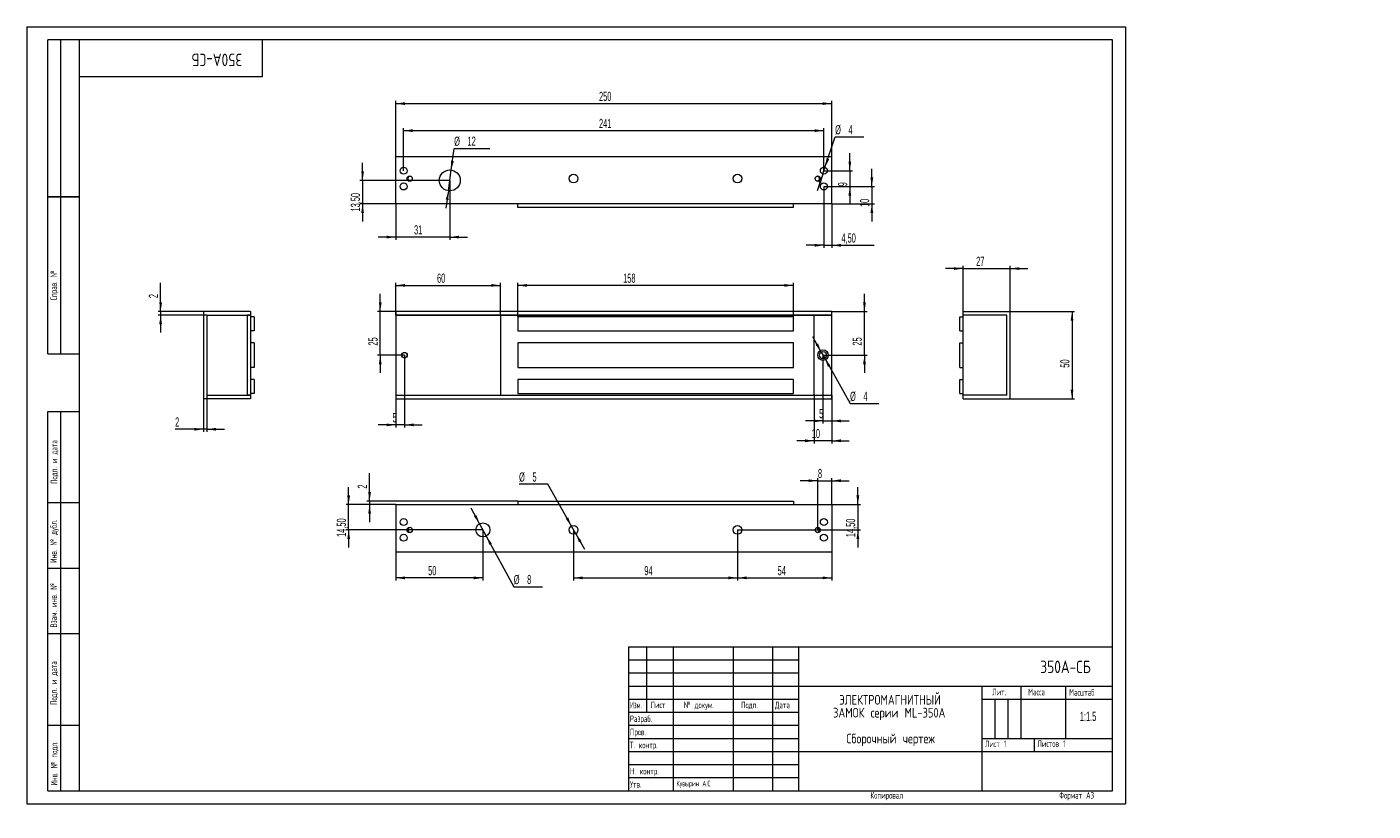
# Model space of a CAD drawing. Header units: millimetres. Extents: x 0 to 515, y -3 to 297.
import ezdxf

# ---------------------------------------------------------------- set-up
doc = ezdxf.new("R2010")
doc.units = ezdxf.units.MM
doc.layers.add('ОСЕВЫЕ', color=7, linetype='Continuous')
doc.styles.add('SLDTEXTSTYLE0', font='TXT', dxfattribs={"width": 0.605})
doc.styles.add('SLDTEXTSTYLE1', font='TXT', dxfattribs={"width": 0.605, "bigfont": 'bigfont'})
doc.styles.add('SLDTEXTSTYLE2', font='TXT', dxfattribs={"width": 0.55152, "bigfont": 'bigfont'})
doc.styles.add('SLDTEXTSTYLE3', font='TXT', dxfattribs={"width": 0.75, "bigfont": 'bigfont'})
doc.dimstyles.new('SLDDIMSTYLE0', dxfattribs={"dimtxt": 3.5, "dimasz": 3.5, "dimexe": 0, "dimexo": 0.0625, "dimgap": 0.875, "dimtad": 2, "dimlfac": 1.5, "dimrnd": 1e-09, "dimzin": 12, "dimdsep": 46, "dimtxsty": 'SLDTEXTSTYLE0', "dimsah": 1, "dimcen": 0.09, "dimadec": 0, "dimazin": 3, "dimtfac": 1, "dimtdec": 3, "dimtofl": 0, "dimtmove": 0, "dimatfit": 3, "dimfxl": 0, "dimfrac": 2, "dimtolj": 1, "dimtzin": 12, "dimarcsym": 0})
doc.dimstyles.new('SLDDIMSTYLE1', dxfattribs={"dimtxt": 3.5, "dimasz": 3.5, "dimexe": 0, "dimexo": 0.0625, "dimgap": 0.875, "dimtad": 2, "dimlfac": 1.5, "dimrnd": 1e-09, "dimzin": 12, "dimdsep": 46, "dimtxsty": 'SLDTEXTSTYLE0', "dimsah": 1, "dimcen": 0.09, "dimadec": 0, "dimazin": 3, "dimtfac": 1, "dimtdec": 3, "dimtmove": 0, "dimatfit": 0, "dimfxl": 0, "dimfrac": 2, "dimtolj": 1, "dimtzin": 12, "dimarcsym": 0})
doc.dimstyles.new('SLDDIMSTYLE2', dxfattribs={"dimtxt": 3.5, "dimasz": 3.5, "dimexe": 0, "dimexo": 0.0625, "dimgap": 0.875, "dimtad": 0, "dimtih": 1, "dimtoh": 1, "dimlfac": 1.5, "dimrnd": 1e-09, "dimzin": 12, "dimdsep": 46, "dimtxsty": 'SLDTEXTSTYLE0', "dimsah": 1, "dimcen": 0, "dimadec": 0, "dimazin": 3, "dimtfac": 1, "dimtdec": 3, "dimtmove": 0, "dimatfit": 3, "dimfxl": 0, "dimfrac": 2, "dimtolj": 1, "dimtzin": 12, "dimarcsym": 0})

# ---------------------------------------------------------------- blocks, each defined once
blk = doc.blocks.new('SW_NOTE_0')
at = {"color": 0, "linetype": 'Continuous', "lineweight": 0, "attachment_point": 2, "style": 'SLDTEXTSTYLE3'}
for s, insert, char_height in [('\\M+1845E\\M+1844C\\M+18445\\M+1844B\\M+18453\\M+18451\\M+1844F\\M+1844D\\M+18440\\M+18443\\M+1844E\\M+18449\\M+18453\\M+1844E\\M+1845C\\M+1844A', (25.87, 4.77), 3.70417), ('\\M+18448\\M+18440\\M+1844D\\M+1844F\\M+1844B \\M+18483\\M+18475\\M+18482\\M+18479\\M+18479 ML-350\\M+18440', (25.59, -0.16), 3.7042), ('\\M+18452\\M+18471\\M+18480\\M+18482\\M+18480\\M+18489\\M+1847E\\M+1848D\\M+1847A \\M+18489\\M+18475\\M+18482\\M+18484\\M+18475\\M+18477', (26.1, -10.04), 3.70417)]:
    blk.add_mtext(s, dxfattribs=dict(at, insert=insert, char_height=char_height))
blk = doc.blocks.new('_D')
at = {"color": 7, "linetype": 'Continuous', "lineweight": 0}
for p, q in [((140.99, 186.86), (140.99, 199.18)), ((140.99, 198.18), (180.99, 198.18)), ((180.99, 186.86), (180.99, 199.18))]:
    blk.add_line(p, q, dxfattribs=at)
for points in [[(140.99, 198.18), (144.49, 197.64), (144.49, 198.72)], [(180.99, 198.18), (177.49, 198.72), (177.49, 197.64)]]:
    blk.add_solid(points, dxfattribs=at)
at = {"color": 7, "linetype": 'Continuous', "lineweight": 0, "insert": (156.79, 202.69, -9.6), "char_height": 3.5, "attachment_point": 1, "style": 'SLDTEXTSTYLE0'}
blk.add_mtext('60', dxfattribs=at)
blk = doc.blocks.new('_D_1')
at = {"color": 7, "linetype": 'Continuous', "lineweight": 0}
for p, q in [((144.32, 171.5), (144.32, 143.85)), ((140.99, 156.17), (140.99, 143.85)), ((140.99, 144.85), (134.26, 144.85)), ((144.32, 144.85), (140.99, 144.85)), ((144.32, 144.85), (151.05, 144.85))]:
    blk.add_line(p, q, dxfattribs=at)
for points in [[(140.99, 144.85), (137.49, 145.39), (137.49, 144.31)], [(144.32, 144.85), (147.82, 144.31), (147.82, 145.39)]]:
    blk.add_solid(points, dxfattribs=at)
at = {"color": 7, "linetype": 'Continuous', "lineweight": 0, "insert": (139.76, 149.36, -9.6), "char_height": 3.5, "attachment_point": 1, "style": 'SLDTEXTSTYLE0'}
blk.add_mtext('5', dxfattribs=at)
blk = doc.blocks.new('_D_2')
at = {"color": 7, "linetype": 'Continuous', "lineweight": 0}
for p, q in [((135.07, 188.18), (135.07, 194.91)), ((140.98, 188.18), (134.07, 188.18)), ((135.07, 171.51), (135.07, 188.18)), ((144.31, 171.51), (134.07, 171.51)), ((135.07, 171.51), (135.07, 164.78))]:
    blk.add_line(p, q, dxfattribs=at)
for points in [[(135.07, 188.18), (135.6, 191.68), (134.53, 191.68)], [(135.07, 171.51), (134.53, 168.01), (135.6, 168.01)]]:
    blk.add_solid(points, dxfattribs=at)
at = {"color": 7, "linetype": 'Continuous', "lineweight": 0, "insert": (130.55, 175.16, -9.6), "char_height": 3.5, "attachment_point": 1, "rotation": 90, "style": 'SLDTEXTSTYLE0'}
blk.add_mtext('25', dxfattribs=at)
blk = doc.blocks.new('_D_3')
at = {"color": 7, "linetype": 'Continuous', "lineweight": 0}
for p, q in [((187.65, 186.19), (187.65, 199.18)), ((292.99, 198.18), (187.65, 198.18)), ((292.99, 186.19), (292.99, 199.18))]:
    blk.add_line(p, q, dxfattribs=at)
for points in [[(187.65, 198.18), (191.15, 197.64), (191.15, 198.72)], [(292.99, 198.18), (289.49, 198.72), (289.49, 197.64)]]:
    blk.add_solid(points, dxfattribs=at)
at = {"color": 7, "linetype": 'Continuous', "lineweight": 0, "insert": (227.93, 202.69, -9.6), "char_height": 3.5, "attachment_point": 1, "style": 'SLDTEXTSTYLE0'}
blk.add_mtext('158', dxfattribs=at)
blk = doc.blocks.new('_D_4')
at = {"color": 7, "linetype": 'Continuous', "lineweight": 0}
for p, q in [((300.99, 156.17), (300.99, 137.77)), ((307.65, 156.17), (307.65, 137.77)), ((300.99, 138.77), (294.26, 138.77)), ((307.65, 138.77), (300.99, 138.77)), ((307.65, 138.77), (314.38, 138.77))]:
    blk.add_line(p, q, dxfattribs=at)
for points in [[(300.99, 138.77), (297.49, 139.31), (297.49, 138.23)], [(307.65, 138.77), (311.15, 138.23), (311.15, 139.31)]]:
    blk.add_solid(points, dxfattribs=at)
at = {"color": 7, "linetype": 'Continuous', "lineweight": 0, "insert": (300.03, 143.28, -9.6), "char_height": 3.5, "attachment_point": 1, "style": 'SLDTEXTSTYLE0'}
blk.add_mtext('10', dxfattribs=at)
blk = doc.blocks.new('_D_5')
at = {"color": 7, "linetype": 'Continuous', "lineweight": 0}
for p, q in [((320.17, 188.18), (320.17, 194.91)), ((307.66, 188.18), (321.17, 188.18)), ((320.17, 171.51), (320.17, 188.18)), ((304.33, 171.51), (321.17, 171.51)), ((320.17, 171.51), (320.17, 164.78))]:
    blk.add_line(p, q, dxfattribs=at)
for points in [[(320.17, 188.18), (320.71, 191.68), (319.64, 191.68)], [(320.17, 171.51), (319.64, 168.01), (320.71, 168.01)]]:
    blk.add_solid(points, dxfattribs=at)
at = {"color": 7, "linetype": 'Continuous', "lineweight": 0, "insert": (315.66, 175.16, -9.6), "char_height": 3.5, "attachment_point": 1, "rotation": 90, "style": 'SLDTEXTSTYLE0'}
blk.add_mtext('25', dxfattribs=at)
blk = doc.blocks.new('_D_6')
at = {"color": 7, "linetype": 'Continuous', "lineweight": 0}
for p, q in [((304.32, 171.5), (304.32, 145.37)), ((307.65, 156.17), (307.65, 145.37)), ((304.32, 146.37), (297.59, 146.37)), ((304.32, 146.37), (307.65, 146.37)), ((307.65, 146.37), (314.38, 146.37))]:
    blk.add_line(p, q, dxfattribs=at)
for points in [[(304.32, 146.37), (300.82, 146.9), (300.82, 145.83)], [(307.65, 146.37), (311.15, 145.83), (311.15, 146.9)]]:
    blk.add_solid(points, dxfattribs=at)
at = {"color": 7, "linetype": 'Continuous', "lineweight": 0, "insert": (302.83, 150.88, -9.6), "char_height": 3.5, "attachment_point": 1, "style": 'SLDTEXTSTYLE0'}
blk.add_mtext('5', dxfattribs=at)
blk = doc.blocks.new('_D_7')
at = {"color": 7, "linetype": 'Continuous', "lineweight": 0}
for p, q in [((303.67, 172.68), (300.38, 178.55)), ((303.67, 172.68), (304.97, 170.35)), ((304.97, 170.35), (314.68, 153.02)), ((314.68, 153.02), (325.67, 153.02))]:
    blk.add_line(p, q, dxfattribs=at)
for points in [[(303.67, 172.68), (302.43, 175.99), (301.49, 175.47)], [(304.97, 170.35), (306.21, 167.03), (307.15, 167.56)]]:
    blk.add_solid(points, dxfattribs=at)
at = {"color": 7, "linetype": 'Continuous', "lineweight": 0, "char_height": 3.5, "attachment_point": 1, "style": 'SLDTEXTSTYLE0'}
for s, insert in [('%%c', (314.68, 157.53, -9.6)), ('4', (319.78, 157.54, -9.6))]:
    blk.add_mtext(s, dxfattribs=dict(at, insert=insert))
blk = doc.blocks.new('_D_8')
at = {"color": 7, "linetype": 'Continuous', "lineweight": 0}
for p, q in [((140.99, 247.35), (140.99, 268.68)), ((140.99, 267.68), (307.65, 267.68)), ((307.65, 247.35), (307.65, 268.68))]:
    blk.add_line(p, q, dxfattribs=at)
for points in [[(140.99, 267.68), (144.49, 267.14), (144.49, 268.22)], [(307.65, 267.68), (304.15, 268.22), (304.15, 267.14)]]:
    blk.add_solid(points, dxfattribs=at)
at = {"color": 7, "linetype": 'Continuous', "lineweight": 0, "insert": (218.71, 272.19, 0.07), "char_height": 3.5, "attachment_point": 1, "style": 'SLDTEXTSTYLE0'}
blk.add_mtext('250', dxfattribs=at)
blk = doc.blocks.new('_D_9')
at = {"color": 7, "linetype": 'Continuous', "lineweight": 0}
for p, q in [((161.65, 238.33), (161.65, 215.65)), ((140.99, 229.33), (140.99, 215.65)), ((140.99, 216.65), (134.26, 216.65)), ((161.65, 216.65), (140.99, 216.65)), ((161.65, 216.65), (168.38, 216.65))]:
    blk.add_line(p, q, dxfattribs=at)
for points in [[(140.99, 216.65), (137.49, 217.19), (137.49, 216.11)], [(161.65, 216.65), (165.15, 216.11), (165.15, 217.19)]]:
    blk.add_solid(points, dxfattribs=at)
at = {"color": 7, "linetype": 'Continuous', "lineweight": 0, "insert": (148.01, 221.16, 0.07), "char_height": 3.5, "attachment_point": 1, "style": 'SLDTEXTSTYLE0'}
blk.add_mtext('31', dxfattribs=at)
blk = doc.blocks.new('_D_10')
at = {"color": 7, "linetype": 'Continuous', "lineweight": 0}
for p, q in [((128.32, 238.34), (128.32, 245.07)), ((161.64, 238.34), (127.32, 238.34)), ((128.32, 238.34), (128.32, 229.34)), ((140.98, 229.34), (127.32, 229.34)), ((128.32, 229.34), (128.32, 222.61))]:
    blk.add_line(p, q, dxfattribs=at)
for points in [[(128.32, 238.34), (128.86, 241.84), (127.78, 241.84)], [(128.32, 229.34), (127.78, 225.84), (128.86, 225.84)]]:
    blk.add_solid(points, dxfattribs=at)
at = {"color": 7, "linetype": 'Continuous', "lineweight": 0, "insert": (123.81, 226.43, 0.07), "char_height": 3.5, "attachment_point": 1, "rotation": 90, "style": 'SLDTEXTSTYLE0'}
blk.add_mtext('13,50', dxfattribs=at)
blk = doc.blocks.new('_D_11')
at = {"color": 7, "linetype": 'Continuous', "lineweight": 0}
for p, q in [((323, 236), (323, 242.74)), ((304.66, 236), (324, 236)), ((323, 236), (323, 229.34)), ((307.66, 229.34), (324, 229.34)), ((323, 229.34), (323, 222.61))]:
    blk.add_line(p, q, dxfattribs=at)
for points in [[(323, 236), (323.54, 239.5), (322.46, 239.5)], [(323, 229.34), (322.46, 225.84), (323.54, 225.84)]]:
    blk.add_solid(points, dxfattribs=at)
at = {"color": 7, "linetype": 'Continuous', "lineweight": 0, "insert": (318.49, 228.15, 0.07), "char_height": 3.5, "attachment_point": 1, "rotation": 90, "style": 'SLDTEXTSTYLE0'}
blk.add_mtext('10', dxfattribs=at)
blk = doc.blocks.new('_D_12')
at = {"color": 7, "linetype": 'Continuous', "lineweight": 0}
for p, q in [((304.65, 235.99), (304.65, 212.51)), ((307.65, 229.33), (307.65, 212.51)), ((304.65, 213.51), (297.92, 213.51)), ((304.65, 213.51), (307.65, 213.51)), ((307.65, 213.51), (323.94, 213.51))]:
    blk.add_line(p, q, dxfattribs=at)
for points in [[(304.65, 213.51), (301.15, 214.05), (301.15, 212.97)], [(307.65, 213.51), (311.15, 212.97), (311.15, 214.05)]]:
    blk.add_solid(points, dxfattribs=at)
at = {"color": 7, "linetype": 'Continuous', "lineweight": 0, "insert": (311.37, 218.03, 0.07), "char_height": 3.5, "attachment_point": 1, "style": 'SLDTEXTSTYLE0'}
blk.add_mtext('4,50', dxfattribs=at)
blk = doc.blocks.new('_D_13')
at = {"color": 7, "linetype": 'Continuous', "lineweight": 0}
for p, q in [((314.59, 242), (314.59, 248.74)), ((304.66, 242), (315.59, 242)), ((314.59, 242), (314.59, 236)), ((304.66, 236), (315.59, 236)), ((314.59, 236), (314.59, 229.27))]:
    blk.add_line(p, q, dxfattribs=at)
for points in [[(314.59, 242), (315.12, 245.5), (314.05, 245.5)], [(314.59, 236), (314.05, 232.5), (315.12, 232.5)]]:
    blk.add_solid(points, dxfattribs=at)
at = {"color": 7, "linetype": 'Continuous', "lineweight": 0, "insert": (310.07, 236.06, 0.07), "char_height": 3.5, "attachment_point": 1, "rotation": 90, "style": 'SLDTEXTSTYLE0'}
blk.add_mtext('9', dxfattribs=at)
blk = doc.blocks.new('_D_14')
at = {"color": 7, "linetype": 'Continuous', "lineweight": 0}
for p, q in [((143.99, 242.01), (143.99, 258.34)), ((143.99, 257.34), (304.65, 257.34)), ((304.65, 242.01), (304.65, 258.34))]:
    blk.add_line(p, q, dxfattribs=at)
for points in [[(143.99, 257.34), (147.49, 256.8), (147.49, 257.88)], [(304.65, 257.34), (301.15, 257.88), (301.15, 256.8)]]:
    blk.add_solid(points, dxfattribs=at)
at = {"color": 7, "linetype": 'Continuous', "lineweight": 0, "insert": (218.71, 261.85, 0.07), "char_height": 3.5, "attachment_point": 1, "style": 'SLDTEXTSTYLE0'}
blk.add_mtext('241', dxfattribs=at)
blk = doc.blocks.new('_D_15')
at = {"color": 7, "linetype": 'Continuous', "lineweight": 0}
for p, q in [((162.19, 242.3), (163.32, 250.55)), ((163.32, 250.55), (176.98, 250.55)), ((161.11, 234.37), (162.19, 242.3)), ((161.11, 234.37), (160.2, 227.71))]:
    blk.add_line(p, q, dxfattribs=at)
for points in [[(162.19, 242.3), (163.2, 245.7), (162.13, 245.84)], [(161.11, 234.37), (160.11, 230.98), (161.17, 230.83)]]:
    blk.add_solid(points, dxfattribs=at)
at = {"color": 7, "linetype": 'Continuous', "lineweight": 0, "char_height": 3.5, "attachment_point": 1, "style": 'SLDTEXTSTYLE0'}
for s, insert in [('%%c', (163.32, 255.06, 0.07)), ('12', (168.42, 255.07, 0.07))]:
    blk.add_mtext(s, dxfattribs=dict(at, insert=insert))
blk = doc.blocks.new('_D_16')
at = {"color": 7, "linetype": 'Continuous', "lineweight": 0}
for p, q in [((305.08, 243.27), (308.97, 254.93)), ((308.97, 254.93), (319.96, 254.93)), ((304.23, 240.74), (305.08, 243.27)), ((304.23, 240.74), (302.1, 234.36))]:
    blk.add_line(p, q, dxfattribs=at)
for points in [[(305.08, 243.27), (306.7, 246.42), (305.67, 246.76)], [(304.23, 240.74), (302.61, 237.59), (303.63, 237.25)]]:
    blk.add_solid(points, dxfattribs=at)
at = {"color": 7, "linetype": 'Continuous', "lineweight": 0, "char_height": 3.5, "attachment_point": 1, "style": 'SLDTEXTSTYLE0'}
for s, insert in [('%%c', (308.97, 259.44, 0.07)), ('4', (314.08, 259.45, 0.07))]:
    blk.add_mtext(s, dxfattribs=dict(at, insert=insert))
blk = doc.blocks.new('_D_17')
at = {"color": 7, "linetype": 'Continuous', "lineweight": 0}
for p, q in [((317.65, 114.36), (317.65, 121.09)), ((307.66, 114.36), (318.65, 114.36)), ((317.65, 114.36), (317.65, 104.69)), ((271.66, 104.69), (318.65, 104.69)), ((317.65, 104.69), (317.65, 97.96))]:
    blk.add_line(p, q, dxfattribs=at)
for points in [[(317.65, 114.36), (318.19, 117.86), (317.11, 117.86)], [(317.65, 104.69), (317.11, 101.19), (318.19, 101.19)]]:
    blk.add_solid(points, dxfattribs=at)
at = {"color": 7, "linetype": 'Continuous', "lineweight": 0, "insert": (313.14, 101.94, 0.07), "char_height": 3.5, "attachment_point": 1, "rotation": 90, "style": 'SLDTEXTSTYLE0'}
blk.add_mtext('14,50', dxfattribs=at)
blk = doc.blocks.new('_D_18')
at = {"color": 7, "linetype": 'Continuous', "lineweight": 0}
for p, q in [((271.65, 104.68), (271.65, 85.36)), ((307.65, 96.35), (307.65, 85.36)), ((271.65, 86.36), (307.65, 86.36))]:
    blk.add_line(p, q, dxfattribs=at)
for points in [[(271.65, 86.36), (275.15, 85.82), (275.15, 86.9)], [(307.65, 86.36), (304.15, 86.9), (304.15, 85.82)]]:
    blk.add_solid(points, dxfattribs=at)
at = {"color": 7, "linetype": 'Continuous', "lineweight": 0, "insert": (286.98, 90.87, 0.07), "char_height": 3.5, "attachment_point": 1, "style": 'SLDTEXTSTYLE0'}
blk.add_mtext('54', dxfattribs=at)
blk = doc.blocks.new('_D_19')
at = {"color": 7, "linetype": 'Continuous', "lineweight": 0}
for p, q in [((208.99, 104.68), (208.99, 85.36)), ((271.65, 104.68), (271.65, 85.36)), ((208.99, 86.36), (271.65, 86.36))]:
    blk.add_line(p, q, dxfattribs=at)
for points in [[(208.99, 86.36), (212.49, 85.82), (212.49, 86.9)], [(271.65, 86.36), (268.15, 86.9), (268.15, 85.82)]]:
    blk.add_solid(points, dxfattribs=at)
at = {"color": 7, "linetype": 'Continuous', "lineweight": 0, "insert": (236.04, 90.87, 0.07), "char_height": 3.5, "attachment_point": 1, "style": 'SLDTEXTSTYLE0'}
blk.add_mtext('94', dxfattribs=at)
blk = doc.blocks.new('_D_20')
at = {"color": 7, "linetype": 'Continuous', "lineweight": 0}
for p, q in [((130.99, 115.69), (130.99, 126.36)), ((187.64, 115.69), (129.99, 115.69)), ((140.98, 114.36), (129.99, 114.36)), ((130.99, 115.69), (130.99, 114.36)), ((130.99, 114.36), (130.99, 107.63))]:
    blk.add_line(p, q, dxfattribs=at)
for points in [[(130.99, 115.69), (131.53, 119.19), (130.45, 119.19)], [(130.99, 114.36), (130.45, 110.86), (131.53, 110.86)]]:
    blk.add_solid(points, dxfattribs=at)
at = {"color": 7, "linetype": 'Continuous', "lineweight": 0, "insert": (126.47, 120.48, 0.07), "char_height": 3.5, "attachment_point": 1, "rotation": 90, "style": 'SLDTEXTSTYLE0'}
blk.add_mtext('2', dxfattribs=at)
blk = doc.blocks.new('_D_21')
at = {"color": 7, "linetype": 'Continuous', "lineweight": 0}
for p, q in [((199.13, 122.15), (188.14, 122.15)), ((208.17, 106.15), (199.13, 122.15)), ((209.81, 103.24), (208.17, 106.15)), ((209.81, 103.24), (213.12, 97.38))]:
    blk.add_line(p, q, dxfattribs=at)
for points in [[(208.17, 106.15), (206.92, 109.46), (205.98, 108.93)], [(209.81, 103.24), (211.06, 99.93), (212, 100.46)]]:
    blk.add_solid(points, dxfattribs=at)
at = {"color": 7, "linetype": 'Continuous', "lineweight": 0, "char_height": 3.5, "attachment_point": 1, "style": 'SLDTEXTSTYLE0'}
for s, insert in [('%%c', (188.14, 126.66, 0.07)), ('5', (193.25, 126.67, 0.07))]:
    blk.add_mtext(s, dxfattribs=dict(at, insert=insert))
blk = doc.blocks.new('_D_22')
at = {"color": 7, "linetype": 'Continuous', "lineweight": 0}
for p, q in [((174.32, 104.68), (174.32, 85.36)), ((140.99, 96.35), (140.99, 85.36)), ((174.32, 86.36), (140.99, 86.36))]:
    blk.add_line(p, q, dxfattribs=at)
for points in [[(140.99, 86.36), (144.49, 85.82), (144.49, 86.9)], [(174.32, 86.36), (170.82, 86.9), (170.82, 85.82)]]:
    blk.add_solid(points, dxfattribs=at)
at = {"color": 7, "linetype": 'Continuous', "lineweight": 0, "insert": (153.38, 90.87, 0.07), "char_height": 3.5, "attachment_point": 1, "style": 'SLDTEXTSTYLE0'}
blk.add_mtext('50', dxfattribs=at)
blk = doc.blocks.new('_D_23')
at = {"color": 7, "linetype": 'Continuous', "lineweight": 0}
for p, q in [((122.99, 114.36), (122.99, 121.09)), ((140.98, 114.36), (121.99, 114.36)), ((122.99, 104.69), (122.99, 114.36)), ((174.31, 104.69), (121.99, 104.69)), ((122.99, 104.69), (122.99, 97.96))]:
    blk.add_line(p, q, dxfattribs=at)
for points in [[(122.99, 114.36), (123.53, 117.86), (122.45, 117.86)], [(122.99, 104.69), (122.45, 101.19), (123.53, 101.19)]]:
    blk.add_solid(points, dxfattribs=at)
at = {"color": 7, "linetype": 'Continuous', "lineweight": 0, "insert": (118.47, 102.03, 0.07), "char_height": 3.5, "attachment_point": 1, "rotation": 90, "style": 'SLDTEXTSTYLE0'}
blk.add_mtext('14,50', dxfattribs=at)
blk = doc.blocks.new('_D_24')
at = {"color": 7, "linetype": 'Continuous', "lineweight": 0}
for p, q in [((173.05, 107.04), (169.84, 112.95)), ((173.05, 107.04), (175.59, 102.35)), ((175.59, 102.35), (186.12, 82.97)), ((186.12, 82.97), (197.1, 82.97))]:
    blk.add_line(p, q, dxfattribs=at)
for points in [[(173.05, 107.04), (171.85, 110.37), (170.9, 109.86)], [(175.59, 102.35), (176.79, 99.02), (177.74, 99.53)]]:
    blk.add_solid(points, dxfattribs=at)
at = {"color": 7, "linetype": 'Continuous', "lineweight": 0, "char_height": 3.5, "attachment_point": 1, "style": 'SLDTEXTSTYLE0'}
for s, insert in [('%%c', (186.12, 87.48, 0.07)), ('8', (191.22, 87.49, 0.07))]:
    blk.add_mtext(s, dxfattribs=dict(at, insert=insert))
blk = doc.blocks.new('_D_25')
at = {"color": 7, "linetype": 'Continuous', "lineweight": 0}
for p, q in [((302.32, 104.7), (302.32, 124.51)), ((307.65, 114.37), (307.65, 124.51)), ((302.32, 123.51), (295.59, 123.51)), ((302.32, 123.51), (307.65, 123.51)), ((307.65, 123.51), (314.38, 123.51))]:
    blk.add_line(p, q, dxfattribs=at)
for points in [[(302.32, 123.51), (298.82, 124.04), (298.82, 122.97)], [(307.65, 123.51), (311.15, 122.97), (311.15, 124.04)]]:
    blk.add_solid(points, dxfattribs=at)
at = {"color": 7, "linetype": 'Continuous', "lineweight": 0, "insert": (302.4, 128.02, 0.07), "char_height": 3.5, "attachment_point": 1, "style": 'SLDTEXTSTYLE0'}
blk.add_mtext('8', dxfattribs=at)
blk = doc.blocks.new('_D_26')
at = {"color": 7, "linetype": 'Continuous', "lineweight": 0}
for p, q in [((51.12, 188.18), (51.12, 199.19)), ((67.47, 188.18), (50.12, 188.18)), ((68.81, 186.85), (50.12, 186.85)), ((51.12, 188.18), (51.12, 186.85)), ((51.12, 186.85), (51.12, 180.12))]:
    blk.add_line(p, q, dxfattribs=at)
for points in [[(51.12, 188.18), (51.65, 191.68), (50.58, 191.68)], [(51.12, 186.85), (50.58, 183.35), (51.65, 183.35)]]:
    blk.add_solid(points, dxfattribs=at)
at = {"color": 7, "linetype": 'Continuous', "lineweight": 0, "insert": (46.6, 193.31, 0.07), "char_height": 3.5, "attachment_point": 1, "rotation": 90, "style": 'SLDTEXTSTYLE0'}
blk.add_mtext('2', dxfattribs=at)
blk = doc.blocks.new('_D_27')
at = {"color": 7, "linetype": 'Continuous', "lineweight": 0}
for p, q in [((67.48, 154.84), (67.48, 142.18)), ((68.82, 156.17), (68.82, 142.18)), ((67.48, 143.18), (56.66, 143.18)), ((68.82, 143.18), (67.48, 143.18)), ((68.82, 143.18), (75.55, 143.18))]:
    blk.add_line(p, q, dxfattribs=at)
for points in [[(67.48, 143.18), (63.98, 143.72), (63.98, 142.64)], [(68.82, 143.18), (72.32, 142.64), (72.32, 143.72)]]:
    blk.add_solid(points, dxfattribs=at)
at = {"color": 7, "linetype": 'Continuous', "lineweight": 0, "insert": (56.66, 147.69, 0.07), "char_height": 3.5, "attachment_point": 1, "style": 'SLDTEXTSTYLE0'}
blk.add_mtext('2', dxfattribs=at)
blk = doc.blocks.new('_D_28')
at = {"color": 7, "linetype": 'Continuous', "lineweight": 0}
for p, q in [((375.92, 188.18), (400.53, 188.18)), ((399.53, 188.18), (399.53, 154.85)), ((375.92, 154.85), (400.53, 154.85))]:
    blk.add_line(p, q, dxfattribs=at)
for points in [[(399.53, 188.18), (398.99, 184.68), (400.07, 184.68)], [(399.53, 154.85), (400.07, 158.35), (398.99, 158.35)]]:
    blk.add_solid(points, dxfattribs=at)
at = {"color": 7, "linetype": 'Continuous', "lineweight": 0, "insert": (395.02, 166.72, 0.07), "char_height": 3.5, "attachment_point": 1, "rotation": 90, "style": 'SLDTEXTSTYLE0'}
blk.add_mtext('50', dxfattribs=at)
blk = doc.blocks.new('_D_29')
at = {"color": 7, "linetype": 'Continuous', "lineweight": 0}
for p, q in [((357.91, 204.61), (351.18, 204.61)), ((357.91, 188.19), (357.91, 205.61)), ((357.91, 204.61), (375.91, 204.61)), ((375.91, 188.19), (375.91, 205.61)), ((375.91, 204.61), (382.64, 204.61))]:
    blk.add_line(p, q, dxfattribs=at)
for points in [[(357.91, 204.61), (354.41, 205.15), (354.41, 204.08)], [(375.91, 204.61), (379.41, 204.08), (379.41, 205.15)]]:
    blk.add_solid(points, dxfattribs=at)
at = {"color": 7, "linetype": 'Continuous', "lineweight": 0, "insert": (362.88, 209.13, 0.07), "char_height": 3.5, "attachment_point": 1, "style": 'SLDTEXTSTYLE0'}
blk.add_mtext('27', dxfattribs=at)

msp = doc.modelspace()

# ---------------------------------------------------------------- linework, layer by layer
at = {"color": 7, "linetype": 'Continuous', "lineweight": 15}
for p, q in [((8, 172), (8, 292)), ((20, 292), (8, 292)), ((8, 172), (8, 292)), ((13, 172), (13, 292)), ((13, 172), (13, 292)), ((20, 292), (20, 5)), ((415, 292), (20, 292)), ((20, 292), (20, 5)), ((90, 278), (90, 292)), ((415, 5), (415, 292)), ((20, 278), (90, 278)), ((140.9866, 229.3377), (140.9866, 247.3377)), ((307.6533, 247.3377), (140.9866, 247.3377)), ((307.6533, 229.3377), (307.6533, 247.3377)), ((8, 232), (20, 232)), ((20, 232), (8, 232)), ((307.6533, 229.3377), (140.9866, 229.3377)), ((187.6533, 228.0044), (187.6533, 229.3377)), ((292.9866, 228.0044), (187.6533, 228.0044)), ((292.9866, 228.0044), (292.9866, 229.3377)), ((67.4826, 188.1799), (67.4826, 154.8466)), ((85.4826, 188.1799), (67.4826, 188.1799)), ((68.8159, 186.8466), (68.8159, 156.1799)), ((68.8159, 186.8466), (84.1492, 186.8466)), ((68.8159, 186.8466), (85.4826, 186.8466)), ((84.1492, 186.8466), (84.1492, 156.1799)), ((85.4826, 186.8466), (84.1492, 186.8466)), ((85.4826, 188.1799), (85.4826, 186.8466)), ((85.4826, 186.8466), (85.4826, 156.1799)), ((86.8159, 186.1799), (85.4826, 186.1799)), ((86.8159, 186.1799), (86.8159, 180.8466)), ((140.9866, 188.1799), (140.9866, 186.8466)), ((307.6533, 188.1799), (140.9866, 188.1799)), ((140.9866, 186.8466), (140.9866, 156.1799)), ((180.9866, 186.8466), (140.9866, 186.8466)), ((140.9866, 186.8466), (307.6533, 186.8466)), ((300.9866, 186.8466), (180.9866, 186.8466)), ((180.9866, 186.8466), (180.9866, 156.1799)), ((292.9866, 186.1799), (187.6533, 186.1799)), ((187.6533, 186.1799), (187.6533, 180.8466)), ((292.9866, 180.8466), (292.9866, 186.1799)), ((300.9866, 156.1799), (300.9866, 186.8466)), ((307.6533, 186.8466), (300.9866, 186.8466)), ((307.6533, 186.8466), (307.6533, 188.1799)), ((307.6533, 156.1799), (307.6533, 186.8466)), ((356.5751, 180.8466), (356.5751, 186.1799)), ((356.5751, 186.1799), (357.9084, 186.1799)), ((357.9084, 186.8466), (357.9084, 188.1799)), ((357.9084, 188.1799), (375.9084, 188.1799)), ((374.5751, 186.8466), (357.9084, 186.8466)), ((357.9084, 156.1799), (357.9084, 186.8466)), ((374.5751, 156.1799), (374.5751, 186.8466)), ((375.9084, 154.8466), (375.9084, 188.1799)), ((86.8159, 180.8466), (85.4826, 180.8466)), ((187.6533, 180.8466), (292.9866, 180.8466)), ((356.5751, 180.8466), (357.9084, 180.8466)), ((86.8159, 176.1799), (85.4826, 176.1799)), ((86.8159, 176.1799), (86.8159, 166.8466)), ((292.9866, 176.1799), (187.6533, 176.1799)), ((187.6533, 176.1799), (187.6533, 166.8466)), ((292.9866, 166.8466), (292.9866, 176.1799)), ((356.5751, 166.8466), (356.5751, 176.1799)), ((356.5751, 176.1799), (357.9084, 176.1799)), ((8, 172), (20, 172)), ((86.8159, 166.8466), (85.4826, 166.8466)), ((187.6533, 166.8466), (292.9866, 166.8466)), ((356.5751, 166.8466), (357.9084, 166.8466)), ((86.8159, 162.1799), (85.4826, 162.1799)), ((86.8159, 162.1799), (86.8159, 156.8466)), ((187.6533, 162.1799), (187.6533, 156.8466)), ((292.9866, 162.1799), (187.6533, 162.1799)), ((292.9866, 156.8466), (292.9866, 162.1799)), ((356.5751, 162.1799), (357.9084, 162.1799)), ((356.5751, 156.8466), (356.5751, 162.1799)), ((85.4826, 154.8466), (67.4826, 154.8466)), ((68.8159, 156.1799), (84.1492, 156.1799)), ((68.8159, 156.1799), (85.4826, 156.1799)), ((85.4826, 156.1799), (84.1492, 156.1799)), ((86.8159, 156.8466), (85.4826, 156.8466)), ((85.4826, 156.1799), (85.4826, 154.8466)), ((140.9866, 156.1799), (180.9866, 156.1799)), ((140.9866, 156.1799), (140.9866, 154.8466)), ((140.9866, 156.1799), (307.6533, 156.1799)), ((140.9866, 154.8466), (307.6533, 154.8466)), ((180.9866, 156.1799), (300.9866, 156.1799)), ((187.6533, 156.8466), (292.9866, 156.8466)), ((300.9866, 156.1799), (307.6533, 156.1799)), ((307.6533, 154.8466), (307.6533, 156.1799)), ((356.5751, 156.8466), (357.9084, 156.8466)), ((374.5751, 156.1799), (357.9084, 156.1799)), ((357.9084, 154.8466), (357.9084, 156.1799)), ((357.9084, 154.8466), (375.9084, 154.8466)), ((8, 5), (8, 150)), ((8, 150), (20, 150)), ((13, 5), (13, 150)), ((20, 115), (8, 115)), ((140.9866, 114.3613), (140.9866, 96.3613)), ((140.9866, 114.3613), (307.6533, 114.3613)), ((187.6533, 115.6947), (292.9866, 115.6947)), ((187.6533, 115.6947), (187.6533, 114.3613)), ((292.9866, 115.6947), (292.9866, 114.3613)), ((307.6533, 114.3613), (307.6533, 96.3613)), ((140.9866, 96.3613), (307.6533, 96.3613)), ((20, 90), (8, 90)), ((20, 65), (8, 65)), ((230, 60), (415, 60)), ((230, 60), (230, 5)), ((237, 35), (237, 60)), ((247, 60), (247, 5)), ((270, 60), (270, 5)), ((285, 60), (285, 5)), ((295, 60), (295, 5)), ((295, 45), (415, 45)), ((365, 45), (365, 5)), ((380, 45), (380, 25)), ((397, 45), (397, 25)), ((230, 40), (295, 40)), ((365, 40), (415, 40)), ((230, 35), (295, 35)), ((8, 30), (20, 30)), ((365, 25), (415, 25)), ((385, 25), (385, 20)), ((295, 20), (415, 20)), ((8, 5), (20, 5)), ((20, 5), (415, 5))]:
    msp.add_line(p, q, dxfattribs=at)
at = {"color": 7, "linetype": 'Continuous', "lineweight": 0}
for p, q in [((230, 55), (295, 55)), ((230, 50), (295, 50)), ((230, 45), (295, 45)), ((370, 40), (370, 25)), ((375, 40), (375, 25)), ((230, 30), (295, 30)), ((230, 25), (295, 25)), ((230, 20), (295, 20)), ((230, 15), (295, 15)), ((230, 10), (295, 10))]:
    msp.add_line(p, q, dxfattribs=at)
at = {"color": 7, "linetype": 'Continuous', "lineweight": 15}
for centre, radius in [((143.9866, 242.0044), 1.3333), ((161.6533, 238.3377), 4), ((304.6533, 242.0044), 1.3333), ((143.9866, 236.0044), 1.3333), ((146.32, 239.0044), 1), ((208.9866, 239.0044), 1.6667), ((271.6533, 239.0044), 1.6667), ((302.32, 239.0044), 1), ((304.6533, 236.0044), 1.3333), ((144.32, 171.5132), 1.0617), ((144.32, 171.5132), 1), ((304.32, 171.5132), 2), ((304.32, 171.5132), 1.3333), ((143.9866, 107.6947), 1.3333), ((304.6533, 107.6947), 1.3333), ((143.9866, 101.6947), 1.3333), ((146.32, 104.6947), 1), ((174.32, 104.6947), 2.6667), ((208.9866, 104.6947), 1.6667), ((271.6533, 104.6947), 1.6667), ((302.32, 104.6947), 1), ((304.6533, 101.6947), 1.3333)]:
    msp.add_circle(centre, radius, dxfattribs=at)
for centre, start, end in [((146.6637, 238.9923), 97.890367, 258.084158), ((301.9762, 238.9923), 281.915842, 82.109633), ((146.6637, 104.7068), 101.915842, 262.109633), ((301.9762, 104.7068), 277.890367, 78.084158)]:
    msp.add_arc(centre, 1, start, end, dxfattribs=at)
msp.add_open_spline([(305.6499, 171.5936), (305.6505, 171.5898), (305.6565, 171.5477), (305.653, 171.4705), (305.6441, 171.3293), (305.6193, 171.1973), (305.5882, 171.1036), (305.5786, 171.0748)], degree=3, knots=[0, 0, 0, 0, 0.02153441, 0.24182143, 0.43437842, 0.82607609, 1, 1, 1, 1], dxfattribs=at)
at = {"layer": 'ОСЕВЫЕ', "lineweight": 0}
for p, q in [((0, 297), (420, 297)), ((0, 297), (0, 0)), ((420, 297), (420, 0)), ((0, 0), (420, 0))]:
    msp.add_line(p, q, dxfattribs=at)

# ---------------------------------------------------------------- block references
at = {"color": 7, "linetype": 'Continuous', "lineweight": 0}
msp.add_blockref('SW_NOTE_0', (304.0648, 36.8291), dxfattribs=at)

# ---------------------------------------------------------------- texts
for s, insert, char_height, attachment_point, rotation, style in [('350\\M+18440-\\M+18452\\M+18441', (72.6298, 282.014), 4.7625, 2, 180, 'SLDTEXTSTYLE3'), ('\\M+18452\\M+18481\\M+18482\\M+18470\\M+18472. \\M+18782', (9.0011, 192.4526), 2.5, 1, 90, 'SLDTEXTSTYLE1'), ('\\M+18450\\M+18480\\M+18474\\M+18481. \\M+18479 \\M+18474\\M+18470\\M+18484\\M+18470', (9.1431, 122.3039), 2.5, 1, 90, 'SLDTEXTSTYLE1'), ('\\M+18449\\M+1847E\\M+18472. \\M+18782 \\M+18474\\M+18485\\M+18471\\M+1847C.', (8.9499, 92.12), 2.5, 1, 90, 'SLDTEXTSTYLE1'), ('\\M+18442\\M+18478\\M+18470\\M+1847D. \\M+18479\\M+1847E\\M+18472. \\M+18782', (8.9744, 67.3996), 2.5, 1, 90, 'SLDTEXTSTYLE1'), ('\\M+18450\\M+18480\\M+18474\\M+18481. \\M+18479 \\M+18474\\M+18470\\M+18484\\M+18470', (8.985, 37.7901), 2.5, 1, 90, 'SLDTEXTSTYLE1'), ('\\M+18449\\M+1847E\\M+18472. \\M+18782 \\M+18481\\M+18480\\M+18474\\M+1847C.', (9.1547, 6.9636), 2.5, 1, 90, 'SLDTEXTSTYLE1')]:
    msp.add_mtext(s, dxfattribs=dict(at, insert=insert, char_height=char_height, attachment_point=attachment_point, rotation=rotation, style=style))
for s, insert, char_height, attachment_point, style in [('350\\M+18440-\\M+18452\\M+18441', (397.0436, 54.7218), 4.7625, 2, 'SLDTEXTSTYLE3'), ('\\M+1844C\\M+18479\\M+18484.', (369.0114, 43.9608), 2.5, 1, 'SLDTEXTSTYLE1'), ('\\M+1844D\\M+18470\\M+18483\\M+18483\\M+18470', (382.7638, 43.9608), 2.5, 1, 'SLDTEXTSTYLE1'), ('\\M+1844D\\M+18470\\M+18483\\M+1848A\\M+18484\\M+18470\\M+18471', (398.4256, 43.8629), 2.5, 1, 'SLDTEXTSTYLE1'), ('\\M+18449\\M+18478\\M+1847D.', (230.5388, 39.0023), 2.5, 1, 'SLDTEXTSTYLE2'), ('\\M+1844C\\M+18479\\M+18483\\M+18484', (238.3874, 39.0559), 2.5, 1, 'SLDTEXTSTYLE1'), ('\\M+18782 \\M+18474\\M+18480\\M+1847B\\M+18485\\M+1847D.', (251.1218, 39.0314), 2.5, 1, 'SLDTEXTSTYLE1'), ('\\M+18450\\M+18480\\M+18474\\M+18481.', (273.0399, 39.0278), 2.5, 1, 'SLDTEXTSTYLE1'), ('\\M+18444\\M+18470\\M+18484\\M+18470', (285.9729, 39.0335), 2.5, 1, 'SLDTEXTSTYLE1'), ('\\M+18451\\M+18470\\M+18478\\M+18482\\M+18470\\M+18471.', (230.5158, 33.729), 2.5, 1, 'SLDTEXTSTYLE1'), ('1:1.5', (405.6522, 35.152), 3.5, 2, 'SLDTEXTSTYLE0'), ('\\M+18450\\M+18482\\M+18480\\M+18472.', (230.5567, 28.7027), 2.5, 1, 'SLDTEXTSTYLE1'), ('\\M+18453. \\M+1847B\\M+18480\\M+1847E\\M+18484\\M+18482.', (230.5022, 23.7014), 2.5, 1, 'SLDTEXTSTYLE1'), ('\\M+1844C\\M+18479\\M+18483\\M+18484 1', (366.2372, 24.1587), 2.5, 1, 'SLDTEXTSTYLE1'), ('\\M+1844C\\M+18479\\M+18483\\M+18484\\M+18480\\M+18472 1', (386.2978, 24.2045), 2.5, 1, 'SLDTEXTSTYLE1'), ('\\M+1844E. \\M+1847B\\M+18480\\M+1847E\\M+18484\\M+18482.', (230.5644, 13.7182), 2.5, 1, 'SLDTEXTSTYLE1'), ('\\M+18454\\M+18484\\M+18472.', (230.5506, 8.7001), 2.5, 1, 'SLDTEXTSTYLE1'), ('\\M+1844B\\M+18485\\M+18472\\M+1848D\\M+18482\\M+18479\\M+1847E \\M+18440.\\M+18452.', (248.3344, 8.8038), 2.116667, 1, 'SLDTEXTSTYLE1'), ('\\M+1844B\\M+18480\\M+18481\\M+18479\\M+18482\\M+18480\\M+18472\\M+18470\\M+1847C', (322.46, 4.4683), 2.5, 1, 'SLDTEXTSTYLE1'), ('\\M+18455\\M+18480\\M+18482\\M+1847D\\M+18470\\M+18484 \\M+184403', (394.6346, 4.4833), 2.5, 1, 'SLDTEXTSTYLE1')]:
    msp.add_mtext(s, dxfattribs=dict(at, insert=insert, char_height=char_height, attachment_point=attachment_point, style=style))

# ---------------------------------------------------------------- dimensions: what is measured, and where the dimension line sits
for base, p1, p2, dimstyle, picture, middle in [((307.6533, 267.6807), (140.9866, 247.3377), (307.6533, 247.3377), 'SLDDIMSTYLE0', '_D_8', (224.32, 267.6807)), ((304.6533, 257.3377), (143.9866, 242.0044), (304.6533, 242.0044), 'SLDDIMSTYLE0', '_D_14', (224.32, 257.3377)), ((140.9866, 216.6504), (161.6533, 238.3377), (140.9866, 229.3377), 'SLDDIMSTYLE1', '_D_9', (152.2925, 216.6504)), ((307.6533, 213.5134), (304.6533, 236.0044), (307.6533, 229.3377), 'SLDDIMSTYLE1', '_D_12', (317.6533, 213.5134)), ((375.9084, 204.6147), (357.9084, 188.1799), (375.9084, 188.1799), 'SLDDIMSTYLE1', '_D_29', (367.1608, 204.6147)), ((180.9866, 198.1799), (140.9866, 186.8466), (180.9866, 186.8466), 'SLDDIMSTYLE0', '_D', (161.0727, 198.1799)), ((187.6533, 198.1799), (292.9866, 186.1799), (187.6533, 186.1799), 'SLDDIMSTYLE0', '_D_3', (233.5477, 198.1799)), ((140.9866, 144.8466), (144.32, 171.5132), (140.9866, 156.1799), 'SLDDIMSTYLE1', '_D_1', (142.7051, 144.8466)), ((307.6533, 146.366), (304.32, 171.5132), (307.6533, 156.1799), 'SLDDIMSTYLE1', '_D_6', (305.7733, 146.366)), ((67.4826, 143.1766), (68.8159, 156.1799), (67.4826, 154.8466), 'SLDDIMSTYLE1', '_D_27', (59.6024, 143.1766)), ((300.9866, 138.7679), (307.6533, 156.1799), (300.9866, 156.1799), 'SLDDIMSTYLE1', '_D_4', (304.3029, 138.7679)), ((307.6533, 123.5059), (302.32, 104.6947), (307.6533, 114.3613), 'SLDDIMSTYLE1', '_D_25', (305.339, 123.5059)), ((140.9866, 86.3613), (174.32, 104.6947), (140.9866, 96.3613), 'SLDDIMSTYLE0', '_D_22', (157.6533, 86.3613)), ((271.6533, 86.3613), (208.9866, 104.6947), (271.6533, 104.6947), 'SLDDIMSTYLE0', '_D_19', (240.32, 86.3613)), ((307.6533, 86.3613), (271.6533, 104.6947), (307.6533, 96.3613), 'SLDDIMSTYLE0', '_D_18', (291.2565, 86.3613))]:
    dim = msp.add_linear_dim(base=base, p1=p1, p2=p2, dimstyle=dimstyle, dxfattribs=at)
    dim.commit()
    dim.dimension.update_dxf_attribs({"geometry": picture, "text_midpoint": middle, "dimtype": 160})
for p1, p2, picture, middle in [((305.0759, 243.269), (304.2307, 240.7398), '_D_16', (314.4657, 257.702)), ((162.1936, 242.301), (161.113, 234.3744), '_D_15', (170.1475, 253.3189)), ((304.9718, 170.3501), (303.6681, 172.6764), '_D_7', (320.1744, 155.7938)), ((208.1671, 106.1459), (209.8061, 103.2434), '_D_21', (193.6358, 124.9232)), ((175.5925, 102.3512), (173.0474, 107.0381), '_D_24', (191.6123, 85.7365))]:
    dim = msp.add_diameter_dim_2p(p1=p1, p2=p2, dimstyle='SLDDIMSTYLE2', dxfattribs=at)
    dim.commit()
    dim.dimension.update_dxf_attribs({"geometry": picture, "text_midpoint": middle, "dimtype": 163})
for base, p1, p2, dimstyle, picture, middle in [((314.5857, 236.0044), (304.6533, 242.0044), (304.6533, 236.0044), 'SLDDIMSTYLE1', '_D_13', (314.5857, 238.9972)), ((128.3181, 229.3377), (161.6533, 238.3377), (140.9866, 229.3377), 'SLDDIMSTYLE1', '_D_10', (128.3181, 234.0492)), ((323.0034, 229.3377), (304.6533, 236.0044), (307.6533, 229.3377), 'SLDDIMSTYLE1', '_D_11', (323.0034, 232.4244)), ((51.116, 186.8466), (67.4826, 188.1799), (68.8159, 186.8466), 'SLDDIMSTYLE1', '_D_26', (51.116, 196.2467)), ((135.0651, 188.1799), (144.32, 171.5132), (140.9866, 188.1799), 'SLDDIMSTYLE1', '_D_2', (135.0651, 179.4361)), ((320.1744, 188.1799), (304.32, 171.5132), (307.6533, 188.1799), 'SLDDIMSTYLE1', '_D_5', (320.1744, 179.4361)), ((399.5323, 154.8466), (375.9084, 188.1799), (375.9084, 154.8466), 'SLDDIMSTYLE0', '_D_28', (399.5323, 170.9963)), ((130.9866, 114.3613), (187.6533, 115.6947), (140.9866, 114.3613), 'SLDDIMSTYLE1', '_D_20', (130.9866, 123.4196)), ((122.9866, 114.3613), (174.32, 104.6947), (140.9866, 114.3613), 'SLDDIMSTYLE1', '_D_23', (122.9866, 109.645)), ((317.6533, 104.6947), (307.6533, 114.3613), (271.6533, 104.6947), 'SLDDIMSTYLE1', '_D_17', (317.6533, 109.5581))]:
    dim = msp.add_linear_dim(base=base, p1=p1, p2=p2, angle=90, dimstyle=dimstyle, dxfattribs=at)
    dim.commit()
    dim.dimension.update_dxf_attribs({"geometry": picture, "text_midpoint": middle, "dimtype": 160})

doc.saveas('drawing.dxf')
